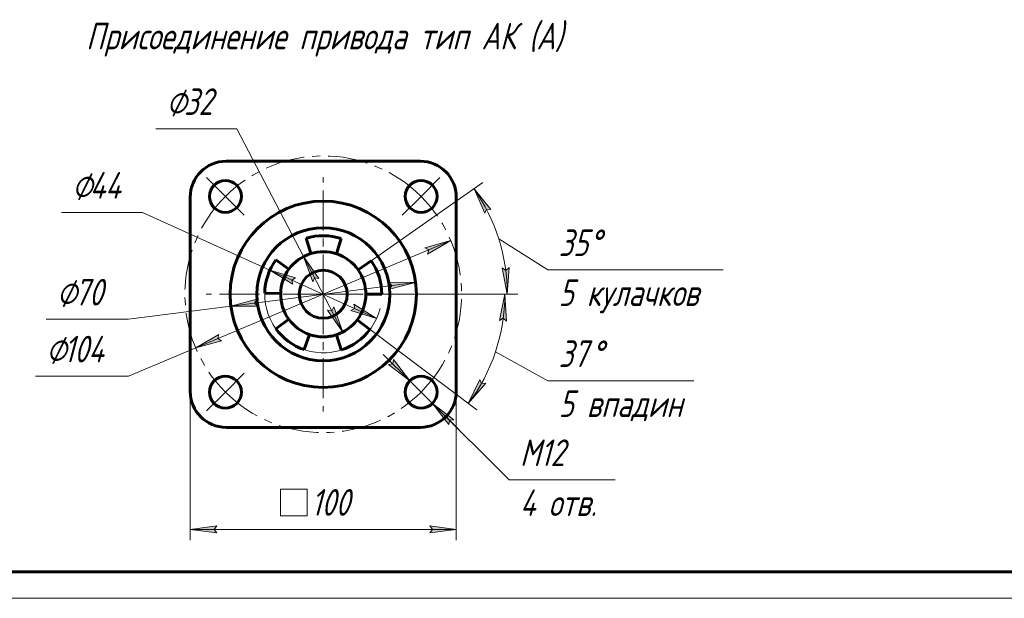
# Model space of a CAD drawing. Header units: millimetres. Extents: x 0 to 594, y 0 to 420.
# Tile 2 of 11: x 113 to 298, y 0 to 109. Entities that reach past the tile are written whole.
import ezdxf

# ---------------------------------------------------------------- set-up
doc = ezdxf.new("R2010")
doc.units = ezdxf.units.MM
for name, pattern in [('K5LT_AXLED', [12, 7.5, -1.5, 1.5, -1.5]), ('K5LT_BASIC', [0]), ('K5LT_THIN', [0])]:
    doc.linetypes.add(name, pattern=pattern)
doc.layers.add('Системный слой', color=7, linetype='Continuous')
doc.layers.add('Системный слой (1)', color=7, linetype='Continuous', true_color=0x6c6c6c)
doc.styles.add('KDIMTEXTSTYLE', font='txt', dxfattribs={"width": 0.96, "oblique": 15, "height": 5})
doc.styles.add('KTEXTSTYLE', font='txt', dxfattribs={"width": 0.96, "height": 5})
doc.dimstyles.new('KDIMSTYLE (0.50)', dxfattribs={"dimtxt": 5, "dimasz": 1, "dimexe": 2, "dimexo": 0, "dimgap": 1, "dimtad": 1, "dimlfac": 2, "dimtxsty": 'KDIMTEXTSTYLE', "dimsah": 1, "dimcen": 0, "dimdle": 1, "dimadec": 0, "dimazin": 0, "dimtfac": 0.667, "dimtmove": 0, "dimatfit": 3, "dimfxl": 1, "dimtvp": 1, "dimtolj": 1, "dimtzin": 0, "dimarcsym": 0})

# ---------------------------------------------------------------- blocks, each defined once
blk = doc.blocks.new('U28')
at = {"layer": 'Системный слой (1)', "color": 30, "linetype": 'K5LT_AXLED', "lineweight": 18, "true_color": 0xff8000}
for q in [(169.97, 79.12), (147.97, 57.12), (191.97, 57.12), (169.97, 35.12)]:
    blk.add_line((169.97, 57.12), q, dxfattribs=at)
blk = doc.blocks.new('U29')
at = {"layer": 'Системный слой (1)', "color": 30, "linetype": 'K5LT_AXLED', "lineweight": 18, "true_color": 0xff8000}
for p, q in [((151.59, 75.51), (148.05, 79.04)), ((188.36, 75.51), (191.89, 79.04)), ((155.12, 71.97), (151.59, 75.51)), ((184.82, 71.97), (188.36, 75.51)), ((155.12, 42.27), (151.59, 38.74)), ((184.82, 42.27), (188.36, 38.74)), ((151.59, 38.74), (148.05, 35.2)), ((188.36, 38.74), (191.89, 35.2))]:
    blk.add_line(p, q, dxfattribs=at)
for start, end in [(45, 135), (135, 225), (315, 45), (225, 315)]:
    blk.add_arc((169.97, 57.12), 26, start, end, dxfattribs=at)
blk = doc.blocks.new('D10')
at = {"layer": 'Системный слой (1)'}
for points in [[(149.47, 12.93), (149.97, 13.59), (144.97, 12.93), (149.97, 12.27)], [(189.97, 12.27), (194.97, 12.93), (189.97, 13.59), (190.47, 12.93)]]:
    blk.add_hatch(color=7, dxfattribs=at).paths.add_polyline_path(points)
at = {"layer": 'Системный слой (1)', "color": 7, "linetype": 'K5LT_THIN', "lineweight": 18, "true_color": 0xffffff}
for p, q in [((144.97, 37.12), (144.97, 10.93)), ((194.97, 37.12), (194.97, 10.93)), ((144.97, 12.93), (149.97, 13.59)), ((149.97, 13.59), (149.47, 12.93)), ((190.47, 12.93), (189.97, 13.59)), ((189.97, 13.59), (194.97, 12.93)), ((149.97, 12.27), (144.97, 12.93)), ((144.97, 12.93), (194.97, 12.93)), ((149.47, 12.93), (149.97, 12.27)), ((194.97, 12.93), (189.97, 12.27)), ((189.97, 12.27), (190.47, 12.93))]:
    blk.add_line(p, q, dxfattribs=at)
blk.add_wipeout([(161.97, 13.93), (161.97, 21.31), (177.33, 21.31), (177.33, 13.93)]).dxf.layer = 'Системный слой (1)'
for p, q in [((161.97, 15.52), (161.97, 20.52)), ((161.97, 20.52), (166.97, 20.52)), ((166.97, 20.52), (166.97, 15.52)), ((166.97, 15.52), (161.97, 15.52))]:
    blk.add_line(p, q, dxfattribs=at)
at = {"layer": 'Системный слой (1)', "color": 7, "insert": (167.68, 20.52), "char_height": 5, "attachment_point": 1, "style": 'KTEXTSTYLE'}
blk.add_mtext('\\fArial|b0|c204|p34;\\H5.0;\\W1.000;\\Q15;\\fGOST Type AU|b0|i0|c204|p34;\\Q15;\\W0.960;100', dxfattribs=at)
blk = doc.blocks.new('KDIMARROW_01')
at = {"layer": 'Системный слой'}
blk.add_hatch(color=0, dxfattribs=at).paths.add_polyline_path([(0, 0), (-5, 0.66), (-4.5, 0), (-5, -0.66)])
at = {"layer": 'Системный слой', "color": 0, "linetype": 'K5LT_THIN', "lineweight": 18}
for p, q in [((-4.5, 0), (-5, 0.66)), ((-5, 0.66), (0, 0)), ((0, 0), (-5, -0.66)), ((-5, -0.66), (-4.5, 0))]:
    blk.add_line(p, q, dxfattribs=at)
at = {"layer": 'Системный слой (1)', "color": 0, "linetype": 'K5LT_THIN', "lineweight": 18}
blk.add_line((194.06, 188.94), (193.56, 188.94), dxfattribs=at)
blk = doc.blocks.new('D11')
at = {"layer": 'Системный слой (1)'}
for points in [[(201.46, 73.03), (198.3, 76.96), (200.33, 72.34), (200.64, 73.11)], [(204.55, 57.12), (204.89, 62.15), (204.26, 61.61), (203.57, 62.07)]]:
    blk.add_hatch(color=7, dxfattribs=at).paths.add_polyline_path(points)
at = {"layer": 'Системный слой (1)', "color": 7, "linetype": 'K5LT_THIN', "lineweight": 18, "true_color": 0xffffff}
for p, q in [((178.98, 63.43), (199.94, 78.11)), ((198.3, 76.96), (201.46, 73.03)), ((200.33, 72.34), (198.3, 76.96)), ((200.64, 73.11), (200.33, 72.34)), ((201.46, 73.03), (200.64, 73.11)), ((202.95, 67.52), (212.2, 61.71)), ((204.55, 57.12), (203.57, 62.07)), ((203.57, 62.07), (204.26, 61.61)), ((204.26, 61.61), (204.89, 62.15)), ((204.89, 62.15), (204.55, 57.12)), ((180.97, 57.12), (206.55, 57.12))]:
    blk.add_line(p, q, dxfattribs=at)
blk.add_arc((169.97, 57.12), 34.58, 0, 35, dxfattribs=at)
blk.add_wipeout([(214.2, 53.33), (214.2, 70.09), (241.98, 70.09), (241.98, 53.33)]).dxf.layer = 'Системный слой (1)'
blk.add_line((212.2, 61.71), (245.14, 61.71), dxfattribs=at)
at = {"layer": 'Системный слой (1)', "color": 7, "char_height": 5, "attachment_point": 1, "style": 'KTEXTSTYLE'}
for s, insert in [('\\fArial|b0|c204|p34;\\H5.0;\\W1.000;\\Q15;\\fGOST Type AU|b0|i0|c204|p34;\\Q15;\\W0.960;35', (214.2, 69.3)), ('\\fArial|b0|c204|p34;\\H5.0;\\W1.000;\\Q15;\\fGOST Type AU|b0|i0|c204|p34;\\Q15;\\W0.960;°', (219.89, 69.3)), ('\\fArial|b0|c204|p34;\\H5.0;\\W1.000;\\Q15;\\fGOST Type AU|b0|i0|c204|p34;\\Q15;\\W0.960;5 кулачков', (214.2, 59.92))]:
    blk.add_mtext(s, dxfattribs=dict(at, insert=insert))
blk = doc.blocks.new('D12')
at = {"layer": 'Системный слой (1)'}
for points in [[(204.43, 52.09), (204.1, 57.12), (203.12, 52.18), (203.81, 52.63)], [(197.23, 36.58), (200.52, 40.4), (199.7, 40.34), (199.42, 41.12)]]:
    blk.add_hatch(color=7, dxfattribs=at).paths.add_polyline_path(points)
at = {"layer": 'Системный слой (1)', "color": 7, "linetype": 'K5LT_THIN', "lineweight": 18, "true_color": 0xffffff}
for p, q in [((180.97, 57.12), (206.1, 57.12)), ((203.12, 52.18), (204.1, 57.12)), ((204.1, 57.12), (204.43, 52.09)), ((203.81, 52.63), (203.12, 52.18)), ((204.43, 52.09), (203.81, 52.63)), ((178.76, 50.5), (198.83, 35.38)), ((202.34, 46.29), (212.2, 40.86)), ((197.23, 36.58), (199.42, 41.12)), ((199.42, 41.12), (199.7, 40.34)), ((200.52, 40.4), (197.23, 36.58)), ((199.7, 40.34), (200.52, 40.4))]:
    blk.add_line(p, q, dxfattribs=at)
blk.add_arc((169.97, 57.12), 34.13, 323, 0, dxfattribs=at)
blk.add_wipeout([(214.2, 32.48), (214.2, 49.24), (236.65, 49.24), (236.65, 32.48)]).dxf.layer = 'Системный слой (1)'
blk.add_line((212.2, 40.86), (239.58, 40.86), dxfattribs=at)
at = {"layer": 'Системный слой (1)', "color": 7, "char_height": 5, "attachment_point": 1, "style": 'KTEXTSTYLE'}
for s, insert in [('\\fArial|b0|c204|p34;\\H5.0;\\W1.000;\\Q15;\\fGOST Type AU|b0|i0|c204|p34;\\Q15;\\W0.960;37', (214.2, 48.45)), ('\\fArial|b0|c204|p34;\\H5.0;\\W1.000;\\Q15;\\fGOST Type AU|b0|i0|c204|p34;\\Q15;\\W0.960;°', (220.29, 48.45)), ('\\fArial|b0|c204|p34;\\H5.0;\\W1.000;\\Q15;\\fGOST Type AU|b0|i0|c204|p34;\\Q15;\\W0.960;5 впадин', (214.2, 39.06))]:
    blk.add_mtext(s, dxfattribs=dict(at, insert=insert))
blk = doc.blocks.new('D13')
at = {"layer": 'Системный слой (1)'}
for points in [[(186.23, 40.85), (183.15, 44.84), (183.04, 44.03), (182.22, 43.91)], [(194.49, 33.56), (190.48, 36.62), (193.56, 32.63), (193.67, 33.45)]]:
    blk.add_hatch(color=7, dxfattribs=at).paths.add_polyline_path(points)
at = {"layer": 'Системный слой (1)', "color": 7, "linetype": 'K5LT_THIN', "lineweight": 18, "true_color": 0xffffff}
for p, q in [((186.23, 40.85), (181.26, 45.79)), ((183.15, 44.84), (183.04, 44.03)), ((186.23, 40.85), (183.15, 44.84)), ((183.04, 44.03), (182.22, 43.91)), ((182.22, 43.91), (186.23, 40.85)), ((186.23, 40.85), (190.48, 36.62)), ((190.48, 36.62), (193.56, 32.63)), ((194.49, 33.56), (190.48, 36.62)), ((190.48, 36.62), (195.45, 31.69)), ((190.48, 36.62), (204.93, 22.26)), ((193.56, 32.63), (193.67, 33.45)), ((193.67, 33.45), (194.49, 33.56))]:
    blk.add_line(p, q, dxfattribs=at)
blk.add_wipeout([(206.93, 13.88), (206.93, 30.64), (222.17, 30.64), (222.17, 13.88)]).dxf.layer = 'Системный слой (1)'
blk.add_line((204.93, 22.26), (224.8, 22.26), dxfattribs=at)
at = {"layer": 'Системный слой (1)', "color": 7, "char_height": 5, "attachment_point": 1, "style": 'KTEXTSTYLE'}
for s, insert in [('\\fArial|b0|c204|p34;\\H5.0;\\W1.000;\\Q15;\\fGOST Type AU|b0|i0|c204|p34;\\Q15;\\W0.960;М12', (206.93, 29.85)), ('\\fArial|b0|c204|p34;\\H5.0;\\W1.000;\\Q15;\\fGOST Type AU|b0|i0|c204|p34;\\Q15;\\W0.960;4 отв.', (206.93, 20.46))]:
    blk.add_mtext(s, dxfattribs=dict(at, insert=insert))
blk = doc.blocks.new('D14')
at = {"layer": 'Системный слой (1)'}
for points in [[(189.58, 64.65), (193.94, 67.2), (189.07, 65.87), (189.79, 65.45)], [(150.87, 48.38), (150.15, 48.79), (150.36, 49.59), (146, 47.05)]]:
    blk.add_hatch(color=7, dxfattribs=at).paths.add_polyline_path(points)
at = {"layer": 'Системный слой (1)', "color": 7, "linetype": 'K5LT_THIN', "lineweight": 18, "true_color": 0xffffff}
for p, q in [((193.94, 67.2), (146, 47.05)), ((189.07, 65.87), (193.94, 67.2)), ((193.94, 67.2), (189.58, 64.65)), ((189.79, 65.45), (189.07, 65.87)), ((189.58, 64.65), (189.79, 65.45)), ((146, 47.05), (150.36, 49.59)), ((150.87, 48.38), (146, 47.05)), ((150.36, 49.59), (150.15, 48.79)), ((150.15, 48.79), (150.87, 48.38)), ((146, 47.05), (133.37, 41.74)), ((133.37, 41.74), (115.91, 41.74))]:
    blk.add_line(p, q, dxfattribs=at)
blk.add_wipeout([(117.91, 42.74), (117.91, 50.12), (130.83, 50.12), (130.83, 42.74)]).dxf.layer = 'Системный слой (1)'
at = {"layer": 'Системный слой (1)', "color": 7, "char_height": 5, "attachment_point": 1, "style": 'KTEXTSTYLE'}
for s, insert in [('\\fArial|b0|c204|p34;\\H5.0;\\W1.000;\\Q15;\\fGOST Type AU|b0|i0|c204|p34;\\Q15;\\W0.960;⌀', (117.91, 49.32)), ('\\fArial|b0|c204|p34;\\H5.0;\\W1.000;\\Q15;\\fGOST Type AU|b0|i0|c204|p34;\\Q15;\\W0.960;104', (121.22, 49.32))]:
    blk.add_mtext(s, dxfattribs=dict(at, insert=insert))
blk = doc.blocks.new('D15')
at = {"layer": 'Системный слой (1)'}
for points in [[(182.45, 58.06), (187.33, 59.35), (182.28, 59.37), (182.86, 58.78)], [(157.66, 54.88), (157.08, 55.47), (157.49, 56.18), (152.61, 54.89)]]:
    blk.add_hatch(color=7, dxfattribs=at).paths.add_polyline_path(points)
at = {"layer": 'Системный слой (1)', "color": 7, "linetype": 'K5LT_THIN', "lineweight": 18, "true_color": 0xffffff}
for p, q in [((187.33, 59.35), (152.61, 54.89)), ((182.86, 58.78), (182.28, 59.37)), ((182.28, 59.37), (187.33, 59.35)), ((187.33, 59.35), (182.45, 58.06)), ((182.45, 58.06), (182.86, 58.78)), ((152.61, 54.89), (157.49, 56.18)), ((157.49, 56.18), (157.08, 55.47)), ((152.61, 54.89), (133.37, 52.42)), ((157.66, 54.88), (152.61, 54.89)), ((157.08, 55.47), (157.66, 54.88)), ((133.37, 52.42), (117.89, 52.42))]:
    blk.add_line(p, q, dxfattribs=at)
blk.add_wipeout([(119.89, 53.42), (119.89, 60.8), (130.91, 60.8), (130.91, 53.42)]).dxf.layer = 'Системный слой (1)'
at = {"layer": 'Системный слой (1)', "color": 7, "char_height": 5, "attachment_point": 1, "style": 'KTEXTSTYLE'}
for s, insert in [('\\fArial|b0|c204|p34;\\H5.0;\\W1.000;\\Q15;\\fGOST Type AU|b0|i0|c204|p34;\\Q15;\\W0.960;⌀', (119.89, 60.01)), ('\\fArial|b0|c204|p34;\\H5.0;\\W1.000;\\Q15;\\fGOST Type AU|b0|i0|c204|p34;\\Q15;\\W0.960;70', (123.2, 60.01))]:
    blk.add_mtext(s, dxfattribs=dict(at, insert=insert))
blk = doc.blocks.new('D16')
at = {"layer": 'Системный слой (1)'}
for points in [[(164.78, 60.2), (159.95, 61.66), (164.23, 59), (164.05, 59.8)], [(179.99, 52.59), (175.71, 55.25), (175.89, 54.44), (175.16, 54.05)]]:
    blk.add_hatch(color=7, dxfattribs=at).paths.add_polyline_path(points)
at = {"layer": 'Системный слой (1)', "color": 7, "linetype": 'K5LT_THIN', "lineweight": 18, "true_color": 0xffffff}
for p, q in [((135.98, 72.51), (120.77, 72.51)), ((159.95, 61.66), (135.98, 72.51)), ((159.95, 61.66), (164.78, 60.2)), ((164.23, 59), (159.95, 61.66)), ((179.99, 52.59), (159.95, 61.66)), ((164.78, 60.2), (164.05, 59.8)), ((164.05, 59.8), (164.23, 59)), ((175.16, 54.05), (175.89, 54.44)), ((179.99, 52.59), (175.16, 54.05)), ((175.89, 54.44), (175.71, 55.25)), ((175.71, 55.25), (179.99, 52.59))]:
    blk.add_line(p, q, dxfattribs=at)
blk.add_arc((169.97, 57.12), 11, 179, 346.0334, dxfattribs=at)
blk.add_arc((169.97, 57.12), 11, 179, 346.0334, dxfattribs=at)
blk.add_wipeout([(122.77, 73.51), (122.77, 80.89), (133.54, 80.89), (133.54, 73.51)]).dxf.layer = 'Системный слой (1)'
at = {"layer": 'Системный слой (1)', "color": 7, "char_height": 5, "attachment_point": 1, "style": 'KTEXTSTYLE'}
for s, insert in [('\\fArial|b0|c204|p34;\\H5.0;\\W1.000;\\Q15;\\fGOST Type AU|b0|i0|c204|p34;\\Q15;\\W0.960;⌀', (122.77, 80.09)), ('\\fArial|b0|c204|p34;\\H5.0;\\W1.000;\\Q15;\\fGOST Type AU|b0|i0|c204|p34;\\Q15;\\W0.960;44', (126.08, 80.09))]:
    blk.add_mtext(s, dxfattribs=dict(at, insert=insert))
blk = doc.blocks.new('D17')
at = {"layer": 'Системный слой (1)'}
for points in [[(169.16, 60.09), (166.26, 64.21), (168, 59.48), (168.35, 60.22)], [(173.68, 50.03), (171.94, 54.77), (171.59, 54.02), (170.78, 54.16)]]:
    blk.add_hatch(color=7, dxfattribs=at).paths.add_polyline_path(points)
at = {"layer": 'Системный слой (1)', "color": 7, "linetype": 'K5LT_THIN', "lineweight": 18, "true_color": 0xffffff}
for p, q in [((153.71, 88.22), (138.49, 88.22)), ((166.26, 64.21), (153.71, 88.22)), ((166.26, 64.21), (169.16, 60.09)), ((168, 59.48), (166.26, 64.21)), ((173.68, 50.03), (166.26, 64.21)), ((168.35, 60.22), (168, 59.48)), ((169.16, 60.09), (168.35, 60.22)), ((173.68, 50.03), (170.78, 54.16)), ((170.78, 54.16), (171.59, 54.02)), ((171.59, 54.02), (171.94, 54.77)), ((171.94, 54.77), (173.68, 50.03))]:
    blk.add_line(p, q, dxfattribs=at)
blk.add_arc((169.97, 57.12), 8, 144, 311.8569, dxfattribs=at)
blk.add_arc((169.97, 57.12), 8, 144, 311.8569, dxfattribs=at)
blk.add_wipeout([(140.49, 89.22), (140.49, 96.6), (151.26, 96.6), (151.26, 89.22)]).dxf.layer = 'Системный слой (1)'
at = {"layer": 'Системный слой (1)', "color": 7, "char_height": 5, "attachment_point": 1, "style": 'KTEXTSTYLE'}
for s, insert in [('\\fArial|b0|c204|p34;\\H5.0;\\W1.000;\\Q15;\\fGOST Type AU|b0|i0|c204|p34;\\Q15;\\W0.960;⌀', (140.49, 95.81)), ('\\fArial|b0|c204|p34;\\H5.0;\\W1.000;\\Q15;\\fGOST Type AU|b0|i0|c204|p34;\\Q15;\\W0.960;32', (143.8, 95.81))]:
    blk.add_mtext(s, dxfattribs=dict(at, insert=insert))
blk = doc.blocks.new('U30')
at = {"color": 143, "linetype": 'K5LT_BASIC', "lineweight": 60, "true_color": 0x33acca}
blk.add_line((589, 5), (20, 5), dxfattribs=at)
at = {"color": 7, "linetype": 'K5LT_THIN', "lineweight": 18, "true_color": 0xffffff}
blk.add_line((594, 0), (0, 0), dxfattribs=at)

msp = doc.modelspace()

# ---------------------------------------------------------------- linework, layer by layer
at = {"layer": 'Системный слой (1)', "color": 143, "linetype": 'K5LT_BASIC', "lineweight": 60, "true_color": 0x33acca}
for p, q in [((188.2202, 82.1218), (151.7202, 82.1218)), ((144.9702, 75.3718), (144.9702, 38.8718)), ((194.9702, 38.8718), (194.9702, 75.3718)), ((166.7541, 67.6411), (167.6313, 64.7722)), ((172.4424, 64.7302), (173.3694, 67.5834)), ((163.4981, 61.8241), (161.071, 63.5874)), ((178.9809, 63.4311), (176.5234, 61.7104)), ((158.9719, 57.3137), (161.9714, 57.2614)), ((177.9702, 57.1218), (180.9702, 57.1218)), ((163.4981, 52.4195), (161.071, 50.6561)), ((178.7552, 50.5018), (176.3593, 52.3072)), ((166.389, 46.7211), (167.3657, 49.5576)), ((172.4424, 49.5133), (173.3694, 46.6601)), ((151.7202, 32.1218), (188.2202, 32.1218))]:
    msp.add_line(p, q, dxfattribs=at)
for centre, radius in [((151.5855, 75.5065), 3), ((188.355, 75.5065), 3), ((169.9702, 57.1218), 17.5), ((169.9702, 57.1218), 12.5), ((169.9702, 57.1218), 4.5), ((151.5855, 38.737), 3), ((188.355, 38.737), 3)]:
    msp.add_circle(centre, radius, dxfattribs=at)
for centre, radius, start, end in [((151.7202, 75.3718), 6.75, 90, 180), ((188.2202, 75.3718), 6.75, 0, 90), ((169.9702, 57.1218), 11, 72, 107), ((169.9702, 57.1218), 8, 107, 144), ((169.9702, 57.1218), 8, 72, 107), ((169.9702, 57.1218), 11, 144, 179), ((169.9702, 57.1218), 8, 35, 72), ((169.9702, 57.1218), 11, 0, 35), ((169.9702, 57.1218), 8, 144, 179), ((169.9702, 57.1218), 8, 0, 35), ((169.9702, 57.1218), 8, 179, 216), ((169.9702, 57.1218), 8, 323, 0), ((169.9702, 57.1218), 8, 216, 251), ((169.9702, 57.1218), 8, 288, 323), ((169.9702, 57.1218), 11, 216, 251), ((169.9702, 57.1218), 11, 288, 323), ((169.9702, 57.1218), 8, 251, 270), ((169.9702, 57.1218), 8, 270, 288), ((151.7202, 38.8718), 6.75, 180, 270), ((188.2202, 38.8718), 6.75, 270, 0)]:
    msp.add_arc(centre, radius, start, end, dxfattribs=at)

# ---------------------------------------------------------------- block references
at = {"layer": 'Системный слой (1)'}
for name in ['U29', 'U28']:
    msp.add_blockref(name, (0, 0), dxfattribs=at)

# ---------------------------------------------------------------- texts
at = {"layer": 'Системный слой (1)', "color": 7, "insert": (125.404, 108.1287), "char_height": 5, "attachment_point": 1, "style": 'KTEXTSTYLE'}
msp.add_mtext('\\fArial|b0|c204|p34;\\H5.0;\\W1.000;\\Q15;\\fGOST Type AU|b0|i0|c204|p34;\\Q15;\\W0.960;Присоединение привода тип АК (А)', dxfattribs=at)

# ---------------------------------------------------------------- next in the draw order: dimensions: what is measured, and where the dimension line sits
at = {"layer": 'Системный слой (1)', "color": 7}
dim = msp.add_angular_dim_2l(base=(184.2333, 66.8978), line1=((169.9702, 57.1218), (178.9809, 63.4311)), line2=((169.9702, 57.1218), (180.9702, 57.1218)), dimstyle='KDIMSTYLE (0.50)', override={"dimpost": '\\fGOST Type AU|b0|c204|p34;\\H5.0;\\W0.960;\\Q15;<>\\X\\fGOST Type AU|b0|c204|p34;\\H5.0;\\W0.960;\\Q15;\\fGOST Type AU|b0|i0|c204|p34;\\Q15;5 кулачков', "dimblk1": 'KDIMARROW_01', "dimblk2": 'KDIMARROW_01', "dimclrt": 7, "dimtol": 1, "dimtp": 0, "dimtm": 0, "dimtdec": 5, "dimtolj": 1}, dxfattribs=at)
dim.commit()
dim.dimension.update_dxf_attribs({"geometry": 'D11', "text_midpoint": (214.2005, 61.7104)})
dim = msp.add_linear_dim(base=(144.9702, 12.9303), p1=(194.9702, 37.1218), p2=(144.9702, 37.1218), dimstyle='KDIMSTYLE (0.50)', override={"dimexo": 0, "dimpost": '\\fGOST Type AU|b0|c204|p34;\\H5.0;\\W0.960;\\Q15;{\\fSymbol Type A|i0|c204|p18;т}<>', "dimblk1": 'KDIMARROW_01', "dimblk2": 'KDIMARROW_01', "dimse1": 0, "dimse2": 0, "dimclrt": 7, "dimtol": 1, "dimtp": 0, "dimtm": 0, "dimtdec": 5, "dimtolj": 1}, dxfattribs=at)
dim.commit()
dim.dimension.update_dxf_attribs({"geometry": 'D10', "text_midpoint": (169.9702, 12.9303), "dimtype": 160})

# ---------------------------------------------------------------- next in the draw order: dimensions: what is measured, and where the dimension line sits
dim = msp.add_angular_dim_2l(base=(183.7024, 46.9876), line1=((169.9702, 57.1218), (178.7552, 50.5018)), line2=((169.9702, 57.1218), (180.9702, 57.1218)), dimstyle='KDIMSTYLE (0.50)', override={"dimpost": '\\fGOST Type AU|b0|c204|p34;\\H5.0;\\W0.960;\\Q15;<>\\X\\fGOST Type AU|b0|c204|p34;\\H5.0;\\W0.960;\\Q15;\\fGOST Type AU|b0|i0|c204|p34;\\Q15;5 впадин', "dimblk1": 'KDIMARROW_01', "dimblk2": 'KDIMARROW_01', "dimclrt": 7, "dimtol": 1, "dimtp": 0, "dimtm": 0, "dimtdec": 5, "dimtolj": 1}, dxfattribs=at)
dim.commit()
dim.dimension.update_dxf_attribs({"geometry": 'D12', "text_midpoint": (214.2005, 40.8583)})

# ---------------------------------------------------------------- next in the draw order: dimensions: what is measured, and where the dimension line sits
dim = msp.add_diameter_dim_2p(p1=(184.1007, 42.9679), p2=(192.6093, 34.5061), text='\\fGOST Type AU|b0|c204|p34;\\H5.0;\\W0.960;\\Q15;\\fGOST Type AU|b0|c204|p34;\\H5.0;\\W0.960;\\Q15;\\fGOST Type AU|b0|i0|c204|p34;\\Q15;М12\\X\\fGOST Type AU|b0|c204|p34;\\H5.0;\\W0.960;\\Q15;\\fGOST Type AU|b0|i0|c204|p34;\\Q15;4 отв.', dimstyle='KDIMSTYLE (0.50)', override={"dimtih": 1, "dimtoh": 1, "dimblk1": 'KDIMARROW_01', "dimblk2": 'KDIMARROW_01', "dimclrt": 7, "dimtmove": 1, "dimatfit": 2, "dimtolj": 1}, dxfattribs=at)
dim.commit()
dim.dimension.update_dxf_attribs({"geometry": 'D13', "text_midpoint": (206.9253, 22.2579)})

# ---------------------------------------------------------------- next in the draw order: dimensions: what is measured, and where the dimension line sits
dim = msp.add_diameter_dim_2p(p1=(217.907, 77.2727), p2=(122.0334, 36.9708), dimstyle='KDIMSTYLE (0.50)', override={"dimtih": 1, "dimtoh": 1, "dimpost": '\\fGOST Type AU|b0|c204|p34;\\H5.0;\\W0.960;\\Q15;<>', "dimblk1": 'KDIMARROW_01', "dimblk2": 'KDIMARROW_01', "dimclrt": 7, "dimtol": 1, "dimtp": 0, "dimtm": 0, "dimtdec": 5, "dimtmove": 1, "dimatfit": 2, "dimtolj": 1}, dxfattribs=at)
dim.commit()
dim.dimension.update_dxf_attribs({"geometry": 'D14', "text_midpoint": (131.3717, 41.737), "dimtype": 163})

# ---------------------------------------------------------------- next in the draw order: dimensions: what is measured, and where the dimension line sits
dim = msp.add_diameter_dim_2p(p1=(204.6849, 61.582), p2=(135.2556, 52.6615), dimstyle='KDIMSTYLE (0.50)', override={"dimtih": 1, "dimtoh": 1, "dimpost": '\\fGOST Type AU|b0|c204|p34;\\H5.0;\\W0.960;\\Q15;<>', "dimblk1": 'KDIMARROW_01', "dimblk2": 'KDIMARROW_01', "dimclrt": 7, "dimtol": 1, "dimtp": 0, "dimtm": 0, "dimtdec": 5, "dimtmove": 1, "dimatfit": 2, "dimtolj": 1}, dxfattribs=at)
dim.commit()
dim.dimension.update_dxf_attribs({"geometry": 'D15', "text_midpoint": (131.3717, 52.4195), "dimtype": 163})

# ---------------------------------------------------------------- next in the draw order: dimensions: what is measured, and where the dimension line sits
dim = msp.add_diameter_dim_2p(p1=(190.0123, 48.049), p2=(149.9281, 66.1945), dimstyle='KDIMSTYLE (0.50)', override={"dimtih": 1, "dimtoh": 1, "dimpost": '\\fGOST Type AU|b0|c204|p34;\\H5.0;\\W0.960;\\Q15;<>', "dimblk1": 'KDIMARROW_01', "dimblk2": 'KDIMARROW_01', "dimclrt": 7, "dimtol": 1, "dimtp": 0, "dimtm": 0, "dimtdec": 5, "dimtmove": 1, "dimatfit": 2, "dimtolj": 1}, dxfattribs=at)
dim.commit()
dim.dimension.update_dxf_attribs({"geometry": 'D16', "text_midpoint": (133.9845, 72.5065), "dimtype": 163})

# ---------------------------------------------------------------- next in the draw order: dimensions: what is measured, and where the dimension line sits
dim = msp.add_diameter_dim_2p(p1=(177.3847, 42.9434), p2=(162.5558, 71.3001), dimstyle='KDIMSTYLE (0.50)', override={"dimtih": 1, "dimtoh": 1, "dimpost": '\\fGOST Type AU|b0|c204|p34;\\H5.0;\\W0.960;\\Q15;<>', "dimblk1": 'KDIMARROW_01', "dimblk2": 'KDIMARROW_01', "dimclrt": 7, "dimtol": 1, "dimtp": 0, "dimtm": 0, "dimtdec": 5, "dimtmove": 1, "dimatfit": 2, "dimtolj": 1}, dxfattribs=at)
dim.commit()
dim.dimension.update_dxf_attribs({"geometry": 'D17', "text_midpoint": (151.7068, 88.2218), "dimtype": 163})

# ---------------------------------------------------------------- next in the draw order: block references
msp.add_blockref('U30', (0, 0))

doc.saveas('drawing.dxf')
